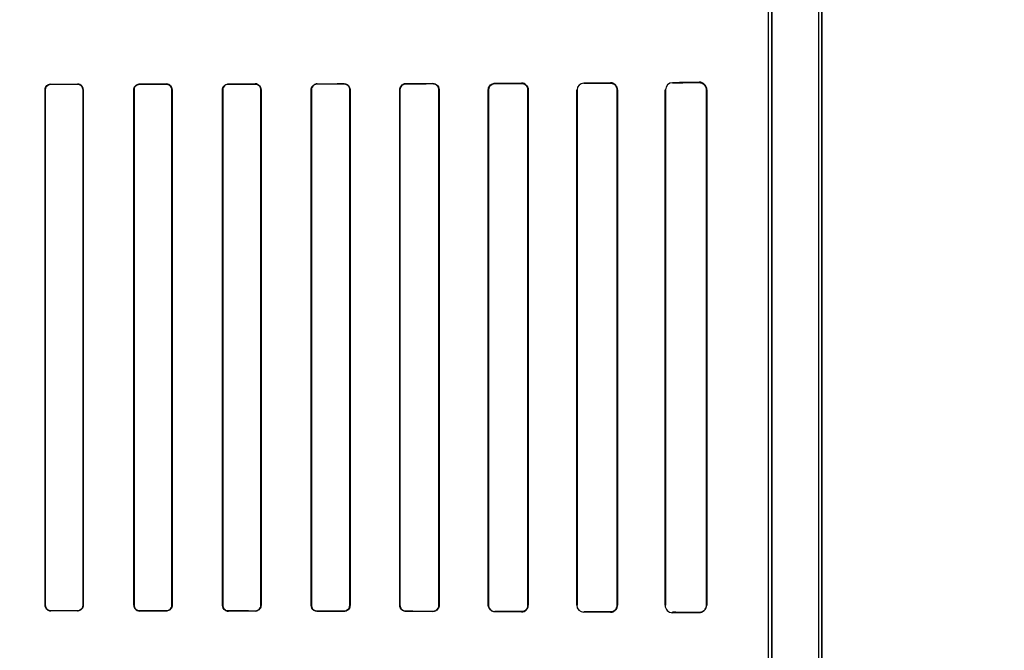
# Model space of a CAD drawing. Header units: millimetres. Extents: x 0 to 297, y 0 to 210.
# Tile 156 of 256: x 56.386 to 56.83, y 158.323 to 158.607. Entities that reach past the tile are written whole.
import ezdxf

# ---------------------------------------------------------------- set-up
doc = ezdxf.new("R2010")
doc.units = ezdxf.units.MM
doc.header["$LTSCALE"] = 16.335
doc.layers.get('0').update_dxf_attribs({"linetype": 'CONTINUOUS'})
for name, color, linetype in [('AXES_REF', 7, 'CONTINUOUS'), ('INTFCLR_1', 7, 'CONTINUOUS'), ('INTFCLR_72935', 7, 'CONTINUOUS')]:
    doc.layers.add(name, color=color, linetype=linetype)

msp = doc.modelspace()

# ---------------------------------------------------------------- linework, layer by layer
at = {"color": 7, "linetype": 'Continuous'}
for radius in [7.75666, 7.756, 7.70633]:
    msp.add_circle((57.5224, 154.5393), radius, dxfattribs=at)
msp.add_arc((57.5224, 154.5393), 7.68, 278.277129, 261.722871, dxfattribs=at)
at = {"layer": 'AXES_REF', "color": 9, "linetype": 'Continuous'}
for radius in [7.07561, 4.74286]:
    msp.add_circle((57.5224, 154.5393), radius, dxfattribs=at)
at = {"layer": 'INTFCLR_1', "color": 6, "linetype": 'Continuous'}
for p, q in [((56.74601, 157.33929), (56.74601, 159.4753)), ((56.74742, 157.33929), (56.74742, 159.47529)), ((56.72342, 157.76521), (56.72342, 158.72936)), ((56.72483, 158.72936), (56.72483, 157.76521)), ((56.3976, 158.34329), (56.3976, 158.57529)), ((56.39768, 158.34329), (56.39768, 158.57529)), ((56.41468, 158.57529), (56.41468, 158.34329)), ((56.41477, 158.57529), (56.41477, 158.34329)), ((56.43756, 158.34329), (56.43756, 158.57529)), ((56.43765, 158.34329), (56.43765, 158.57529)), ((56.45473, 158.57529), (56.45473, 158.34329)), ((56.45481, 158.57529), (56.45481, 158.34329)), ((56.4775, 158.34329), (56.4775, 158.57529)), ((56.47759, 158.34329), (56.47759, 158.57529)), ((56.49478, 158.57529), (56.49478, 158.34329)), ((56.49488, 158.57529), (56.49488, 158.34329)), ((56.51743, 158.34329), (56.51743, 158.57529)), ((56.51753, 158.34329), (56.51753, 158.57529)), ((56.53486, 158.57529), (56.53486, 158.34329)), ((56.53496, 158.57529), (56.53496, 158.34329)), ((56.55734, 158.34329), (56.55734, 158.57529)), ((56.55744, 158.34329), (56.55744, 158.57529)), ((56.57495, 158.57529), (56.57495, 158.34329)), ((56.57506, 158.57529), (56.57506, 158.34329)), ((56.59722, 158.34329), (56.59722, 158.57529)), ((56.59733, 158.34329), (56.59733, 158.57529)), ((56.61508, 158.57529), (56.61508, 158.34329)), ((56.6152, 158.57529), (56.6152, 158.34329)), ((56.63706, 158.34329), (56.63706, 158.57529)), ((56.63719, 158.34329), (56.63719, 158.57529)), ((56.65523, 158.57529), (56.65523, 158.34329)), ((56.65538, 158.57529), (56.65538, 158.34329)), ((56.67684, 158.34329), (56.67684, 158.57529)), ((56.67701, 158.34329), (56.67701, 158.57529)), ((56.69545, 158.57529), (56.69545, 158.34329)), ((56.69565, 158.57529), (56.69565, 158.34329))]:
    msp.add_line(p, q, dxfattribs=at)
at = {"layer": 'INTFCLR_1', "color": 9, "linetype": 'Continuous'}
for p, q in [((56.39768, 158.57529), (56.3976, 158.57529)), ((56.40018, 158.57787), (56.40018, 158.57778)), ((56.41218, 158.57779), (56.41218, 158.57788)), ((56.41477, 158.57529), (56.41468, 158.57529)), ((56.43765, 158.57529), (56.43756, 158.57529)), ((56.44018, 158.57791), (56.44018, 158.57782)), ((56.45218, 158.57783), (56.45218, 158.57792)), ((56.45481, 158.57529), (56.45473, 158.57529)), ((56.47759, 158.57529), (56.4775, 158.57529)), ((56.48018, 158.57796), (56.48018, 158.57787)), ((56.49218, 158.57789), (56.49218, 158.57798)), ((56.49488, 158.57529), (56.49478, 158.57529)), ((56.51753, 158.57529), (56.51743, 158.57529)), ((56.52018, 158.57804), (56.52018, 158.57794)), ((56.53218, 158.57796), (56.53218, 158.57806)), ((56.53496, 158.57529), (56.53486, 158.57529)), ((56.55744, 158.57529), (56.55734, 158.57529)), ((56.56018, 158.57813), (56.56018, 158.57803)), ((56.57218, 158.57806), (56.57218, 158.57817)), ((56.57506, 158.57529), (56.57495, 158.57529)), ((56.59733, 158.57529), (56.59722, 158.57529)), ((56.60018, 158.57825), (56.60018, 158.57814)), ((56.61218, 158.57818), (56.61218, 158.5783)), ((56.6152, 158.57529), (56.61508, 158.57529)), ((56.63719, 158.57529), (56.63706, 158.57529)), ((56.64018, 158.57841), (56.64018, 158.57828)), ((56.65218, 158.57833), (56.65218, 158.57847)), ((56.65538, 158.57529), (56.65523, 158.57529)), ((56.67701, 158.57529), (56.67684, 158.57529)), ((56.68018, 158.57864), (56.68018, 158.57847)), ((56.69218, 158.57854), (56.69218, 158.57873)), ((56.69565, 158.57529), (56.69545, 158.57529)), ((56.3976, 158.34329), (56.39768, 158.34329)), ((56.40018, 158.34079), (56.40018, 158.34071)), ((56.41218, 158.3407), (56.41218, 158.34078)), ((56.41468, 158.34329), (56.41477, 158.34329)), ((56.43756, 158.34329), (56.43765, 158.34329)), ((56.44018, 158.34075), (56.44018, 158.34067)), ((56.45218, 158.34065), (56.45218, 158.34074)), ((56.45473, 158.34329), (56.45481, 158.34329)), ((56.4775, 158.34329), (56.47759, 158.34329)), ((56.48018, 158.3407), (56.48018, 158.34061)), ((56.49218, 158.34059), (56.49218, 158.34068)), ((56.49478, 158.34329), (56.49488, 158.34329)), ((56.51743, 158.34329), (56.51753, 158.34329)), ((56.52018, 158.34063), (56.52018, 158.34054)), ((56.53218, 158.34051), (56.53218, 158.34061)), ((56.53486, 158.34329), (56.53496, 158.34329)), ((56.55734, 158.34329), (56.55744, 158.34329)), ((56.56018, 158.34055), (56.56018, 158.34044)), ((56.57218, 158.34041), (56.57218, 158.34052)), ((56.57495, 158.34329), (56.57506, 158.34329)), ((56.59722, 158.34329), (56.59733, 158.34329)), ((56.60018, 158.34044), (56.60018, 158.34032)), ((56.61218, 158.34028), (56.61218, 158.3404)), ((56.61508, 158.34329), (56.6152, 158.34329)), ((56.63706, 158.34329), (56.63719, 158.34329)), ((56.64018, 158.34029), (56.64018, 158.34016)), ((56.65218, 158.3401), (56.65218, 158.34024)), ((56.65523, 158.34329), (56.65538, 158.34329)), ((56.67684, 158.34329), (56.67701, 158.34329)), ((56.68018, 158.3401), (56.68018, 158.33993)), ((56.69218, 158.33984), (56.69218, 158.34003)), ((56.69545, 158.34329), (56.69565, 158.34329))]:
    msp.add_line(p, q, dxfattribs=at)
at = {"layer": 'INTFCLR_1', "color": 7, "linetype": 'Continuous'}
for points in [[(56.61317, 158.57813), (56.61307, 158.57816), (56.61296, 158.57819), (56.61286, 158.57822), (56.61275, 158.57824), (56.61264, 158.57826), (56.61253, 158.57828), (56.61241, 158.57829), (56.61229, 158.5783), (56.61218, 158.5783)], [(56.65218, 158.57833), (56.65228, 158.57833), (56.65239, 158.57832), (56.65251, 158.57831), (56.65262, 158.5783), (56.65273, 158.57828), (56.65284, 158.57826), (56.65295, 158.57824), (56.65305, 158.57821), (56.65315, 158.57817)], [(56.69218, 158.57854), (56.6923, 158.57854), (56.69242, 158.57853), (56.69253, 158.57852), (56.69265, 158.57851), (56.69275, 158.57849), (56.69286, 158.57847), (56.69296, 158.57845), (56.69306, 158.57842), (56.69316, 158.5784)], [(56.65315, 158.3404), (56.65305, 158.34037), (56.65295, 158.34034), (56.65284, 158.34031), (56.65274, 158.34029), (56.65263, 158.34027), (56.65252, 158.34026), (56.65241, 158.34025), (56.65229, 158.34024), (56.65218, 158.34024)], [(56.69315, 158.34018), (56.69306, 158.34015), (56.69296, 158.34012), (56.69286, 158.3401), (56.69275, 158.34008), (56.69264, 158.34006), (56.69253, 158.34005), (56.69242, 158.34004), (56.6923, 158.34003), (56.69218, 158.34003)]]:
    msp.add_lwpolyline(points, dxfattribs=at)
at = {"layer": 'INTFCLR_1', "color": 6, "linetype": 'Continuous'}
for centre, radius, start, end in [((56.64019, 158.57529), 0.00299, 90.2306, 179.9982), ((56.69221, 158.57529), 0.00345, 0.0106, 90.4957), ((56.61219, 158.34329), 0.00301, 269.7832, 359.9982), ((56.6802, 158.34329), 0.00335, 180.0055, 269.6007)]:
    msp.add_arc(centre, radius, start, end, dxfattribs=at)
for centre, major_axis, start_param, end_param in [((56.30618, 158.57929), (0.41724, 0), -1.343557, -1.313932), ((56.30618, 158.57929), (0.44124, 0), -1.356116, -1.328192), ((56.30618, 158.57929), (0.41724, 0), -1.243846, -1.213314), ((56.30618, 158.57929), (0.44124, 0), -1.262235, -1.233556), ((56.30618, 158.57929), (0.41724, 0), -1.140627, -1.108745), ((56.30618, 158.57929), (0.44124, 0), -1.165445, -1.135656), ((56.30618, 158.57929), (0.41724, 0), -1.032246, -0.998394), ((56.30618, 158.57929), (0.44124, 0), -1.064439, -1.033062), ((56.30618, 158.57929), (0.41724, 0), -0.9163, -0.879521), ((56.30618, 158.57929), (0.44124, 0), -0.9574, -0.923735), ((56.30618, 158.57929), (0.41724, 0), -0.788898, -0.747504), ((56.30618, 158.57929), (0.44124, 0), -0.841558, -0.804464), ((56.30618, 158.57929), (0.41724, 0), -0.642675, -0.593022), ((56.30618, 158.57929), (0.44124, 0), -0.712156, -0.66947), ((56.30618, 158.57929), (0.41724, 0), -0.4593, -0.389436), ((56.30618, 158.57929), (0.44124, 0), -0.559335, -0.505765), ((56.30618, 158.33929), (0.44124, 0), 1.328192, 1.356116), ((56.30618, 158.33929), (0.41724, 0), 1.313932, 1.343557), ((56.30618, 158.33929), (0.44124, 0), 1.233556, 1.262235), ((56.30618, 158.33929), (0.41724, 0), 1.213314, 1.243846), ((56.30618, 158.33929), (0.44124, 0), 1.135656, 1.165445), ((56.30618, 158.33929), (0.41724, 0), 1.108745, 1.140627), ((56.30618, 158.33929), (0.44124, 0), 1.033062, 1.064439), ((56.30618, 158.33929), (0.41724, 0), 0.998394, 1.032246), ((56.30618, 158.33929), (0.44124, 0), 0.923735, 0.9574), ((56.30618, 158.33929), (0.41724, 0), 0.879521, 0.9163), ((56.30618, 158.33929), (0.44124, 0), 0.804464, 0.841558), ((56.30618, 158.33929), (0.41724, 0), 0.747504, 0.788898), ((56.30618, 158.33929), (0.44124, 0), 0.66947, 0.712156), ((56.30618, 158.33929), (0.41724, 0), 0.593022, 0.642675), ((56.30618, 158.33929), (0.44124, 0), 0.505765, 0.559335), ((56.30618, 158.33929), (0.41724, 0), 0.389436, 0.4593)]:
    msp.add_ellipse(centre, major_axis=major_axis, ratio=0.003491, start_param=start_param, end_param=end_param, dxfattribs=at)
for points, knots in [([(56.3976, 158.57529), (56.3976, 158.57578), (56.39797, 158.57712), (56.39936, 158.57787), (56.40018, 158.57787)], [0, 0, 0, 0, 0.377865, 1, 1, 1, 1]), ([(56.39768, 158.57529), (56.39768, 158.57586), (56.39814, 158.57717), (56.39948, 158.57778), (56.40018, 158.57778)], [0, 0, 0, 0, 0.450447, 1, 1, 1, 1]), ([(56.41477, 158.57529), (56.41477, 158.57573), (56.41444, 158.57707), (56.41304, 158.57788), (56.41218, 158.57788)], [0, 0, 0, 0, 0.341445, 1, 1, 1, 1]), ([(56.41218, 158.57779), (56.41267, 158.57779), (56.41397, 158.57742), (56.41468, 158.57607), (56.41468, 158.57529)], [0, 0, 0, 0, 0.385961, 1, 1, 1, 1]), ([(56.43756, 158.57529), (56.43756, 158.57587), (56.43802, 158.57725), (56.43943, 158.57791), (56.44018, 158.57791)], [0, 0, 0, 0, 0.439306, 1, 1, 1, 1]), ([(56.43765, 158.57529), (56.43765, 158.57586), (56.43811, 158.57719), (56.43946, 158.57782), (56.44018, 158.57782)], [0, 0, 0, 0, 0.445822, 1, 1, 1, 1]), ([(56.45218, 158.57792), (56.45264, 158.57792), (56.454, 158.57758), (56.45481, 158.57615), (56.45481, 158.57529)], [0, 0, 0, 0, 0.350516, 1, 1, 1, 1]), ([(56.45218, 158.57783), (56.45268, 158.57783), (56.45401, 158.57745), (56.45473, 158.57608), (56.45473, 158.57529)], [0, 0, 0, 0, 0.39028, 1, 1, 1, 1]), ([(56.4775, 158.57529), (56.4775, 158.57588), (56.47797, 158.57728), (56.4794, 158.57796), (56.48018, 158.57796)], [0, 0, 0, 0, 0.432834, 1, 1, 1, 1]), ([(56.47759, 158.57529), (56.47759, 158.57586), (56.47805, 158.57721), (56.47943, 158.57787), (56.48018, 158.57787)], [0, 0, 0, 0, 0.434514, 1, 1, 1, 1]), ([(56.49218, 158.57798), (56.49266, 158.57798), (56.49406, 158.57763), (56.49488, 158.57617), (56.49488, 158.57529)], [0, 0, 0, 0, 0.356863, 1, 1, 1, 1]), ([(56.49218, 158.57789), (56.4927, 158.57789), (56.49406, 158.57749), (56.49478, 158.57609), (56.49478, 158.57529)], [0, 0, 0, 0, 0.396507, 1, 1, 1, 1]), ([(56.51743, 158.57529), (56.51743, 158.57588), (56.5179, 158.57732), (56.51937, 158.57804), (56.52018, 158.57804)], [0, 0, 0, 0, 0.424164, 1, 1, 1, 1]), ([(56.51753, 158.57529), (56.51753, 158.57586), (56.51798, 158.57725), (56.5194, 158.57794), (56.52018, 158.57794)], [0, 0, 0, 0, 0.426865, 1, 1, 1, 1]), ([(56.53218, 158.57806), (56.53269, 158.57806), (56.53413, 158.57768), (56.53496, 158.57618), (56.53496, 158.57529)], [0, 0, 0, 0, 0.365847, 1, 1, 1, 1]), ([(56.53218, 158.57796), (56.53267, 158.57797), (56.53405, 158.5776), (56.53486, 158.57615), (56.53486, 158.57529)], [0, 0, 0, 0, 0.362579, 1, 1, 1, 1]), ([(56.55734, 158.57529), (56.55734, 158.57588), (56.5578, 158.57737), (56.55933, 158.57813), (56.56018, 158.57813)], [0, 0, 0, 0, 0.412854, 1, 1, 1, 1]), ([(56.55744, 158.57529), (56.55744, 158.57587), (56.55789, 158.5773), (56.55936, 158.57803), (56.56018, 158.57803)], [0, 0, 0, 0, 0.417005, 1, 1, 1, 1]), ([(56.57218, 158.57817), (56.57273, 158.57817), (56.57423, 158.57775), (56.57506, 158.5762), (56.57506, 158.57529)], [0, 0, 0, 0, 0.379371, 1, 1, 1, 1]), ([(56.57218, 158.57806), (56.5727, 158.57806), (56.57414, 158.57767), (56.57495, 158.57617), (56.57495, 158.57529)], [0, 0, 0, 0, 0.373842, 1, 1, 1, 1]), ([(56.59722, 158.57529), (56.59722, 158.57588), (56.59767, 158.57742), (56.59926, 158.57825), (56.60018, 158.57825)], [0, 0, 0, 0, 0.39343, 1, 1, 1, 1]), ([(56.59733, 158.57529), (56.59733, 158.57587), (56.59778, 158.57735), (56.59931, 158.57814), (56.60018, 158.57814)], [0, 0, 0, 0, 0.402384, 1, 1, 1, 1]), ([(56.61218, 158.57818), (56.61276, 158.57818), (56.61426, 158.57774), (56.61508, 158.57618), (56.61508, 158.57529)], [0, 0, 0, 0, 0.39382, 1, 1, 1, 1]), ([(56.3976, 158.34329), (56.3976, 158.34284), (56.39792, 158.34151), (56.39932, 158.34071), (56.40018, 158.34071)], [0, 0, 0, 0, 0.342753, 1, 1, 1, 1]), ([(56.40018, 158.34079), (56.39969, 158.34079), (56.39839, 158.34116), (56.39768, 158.34251), (56.39768, 158.34329)], [0, 0, 0, 0, 0.38478, 1, 1, 1, 1]), ([(56.41477, 158.34329), (56.41477, 158.3427), (56.4143, 158.34134), (56.41291, 158.3407), (56.41218, 158.3407)], [0, 0, 0, 0, 0.442115, 1, 1, 1, 1]), ([(56.41468, 158.34329), (56.41468, 158.34271), (56.41422, 158.34139), (56.41288, 158.34078), (56.41218, 158.34078)], [0, 0, 0, 0, 0.449607, 1, 1, 1, 1]), ([(56.44018, 158.34075), (56.43968, 158.34076), (56.43836, 158.34114), (56.43765, 158.3425), (56.43765, 158.34329)], [0, 0, 0, 0, 0.388492, 1, 1, 1, 1]), ([(56.45473, 158.34329), (56.45473, 158.34272), (56.45427, 158.34138), (56.45291, 158.34074), (56.45218, 158.34074)], [0, 0, 0, 0, 0.438001, 1, 1, 1, 1]), ([(56.45481, 158.34329), (56.45481, 158.3427), (56.45435, 158.34131), (56.45293, 158.34065), (56.45218, 158.34065)], [0, 0, 0, 0, 0.436747, 1, 1, 1, 1]), ([(56.48018, 158.34061), (56.4797, 158.34061), (56.47832, 158.34097), (56.4775, 158.34241), (56.4775, 158.34329)], [0, 0, 0, 0, 0.354298, 1, 1, 1, 1]), ([(56.48018, 158.3407), (56.47966, 158.3407), (56.47832, 158.3411), (56.47759, 158.34249), (56.47759, 158.34329)], [0, 0, 0, 0, 0.393954, 1, 1, 1, 1]), ([(56.49478, 158.34329), (56.49478, 158.34271), (56.49433, 158.34135), (56.49293, 158.34068), (56.49218, 158.34068)], [0, 0, 0, 0, 0.431437, 1, 1, 1, 1]), ([(56.49488, 158.34329), (56.49488, 158.3427), (56.49441, 158.34128), (56.49296, 158.34059), (56.49218, 158.34059)], [0, 0, 0, 0, 0.429291, 1, 1, 1, 1]), ([(56.52018, 158.34054), (56.51967, 158.34054), (56.51825, 158.34092), (56.51743, 158.3424), (56.51743, 158.34329)], [0, 0, 0, 0, 0.361997, 1, 1, 1, 1]), ([(56.52018, 158.34063), (56.51963, 158.34064), (56.51825, 158.34105), (56.51753, 158.34248), (56.51753, 158.34329)], [0, 0, 0, 0, 0.401644, 1, 1, 1, 1]), ([(56.53486, 158.34329), (56.53486, 158.34271), (56.5344, 158.34131), (56.53296, 158.34061), (56.53218, 158.34061)], [0, 0, 0, 0, 0.422805, 1, 1, 1, 1]), ([(56.53496, 158.34329), (56.53496, 158.34269), (56.53449, 158.34124), (56.533, 158.34051), (56.53218, 158.34051)], [0, 0, 0, 0, 0.419413, 1, 1, 1, 1]), ([(56.56018, 158.34044), (56.55964, 158.34044), (56.55817, 158.34085), (56.55734, 158.34238), (56.55734, 158.34329)], [0, 0, 0, 0, 0.373746, 1, 1, 1, 1]), ([(56.56018, 158.34055), (56.55966, 158.34055), (56.55825, 158.34093), (56.55744, 158.34241), (56.55744, 158.34329)], [0, 0, 0, 0, 0.369219, 1, 1, 1, 1]), ([(56.57495, 158.34329), (56.57495, 158.34271), (56.5745, 158.34126), (56.57301, 158.34051), (56.57218, 158.34052)], [0, 0, 0, 0, 0.4116, 1, 1, 1, 1]), ([(56.57506, 158.34329), (56.57506, 158.34269), (56.5746, 158.34119), (56.57305, 158.34041), (56.57218, 158.34041)], [0, 0, 0, 0, 0.405294, 1, 1, 1, 1]), ([(56.60018, 158.34032), (56.59958, 158.34032), (56.59804, 158.34078), (56.59722, 158.34238), (56.59722, 158.34329)], [0, 0, 0, 0, 0.394588, 1, 1, 1, 1]), ([(56.61508, 158.34329), (56.61508, 158.34271), (56.61463, 158.3412), (56.61307, 158.34039), (56.61218, 158.3404)], [0, 0, 0, 0, 0.392608, 1, 1, 1, 1])]:
    msp.add_open_spline(points, degree=3, knots=knots, dxfattribs=at)
at = {"layer": 'INTFCLR_1', "color": 7, "linetype": 'Continuous'}
for points, knots in [([(56.61218, 158.5783), (56.61279, 158.57829), (56.61436, 158.57783), (56.6152, 158.57621), (56.6152, 158.57529)], [0, 0, 0, 0, 0.401573, 1, 1, 1, 1]), ([(56.65218, 158.57833), (56.65275, 158.57832), (56.65382, 158.57803), (56.65495, 158.57684), (56.65524, 158.57582), (56.65523, 158.57529)], [0, 0, 0, 0, 0.362579, 0.663883, 1, 1, 1, 1]), ([(56.65315, 158.57817), (56.65367, 158.578), (56.65476, 158.57728), (56.65523, 158.57599), (56.65523, 158.57529)], [0, 0, 0, 0, 0.432621, 1, 1, 1, 1]), ([(56.69218, 158.57854), (56.69268, 158.57854), (56.69377, 158.57829), (56.69509, 158.57712), (56.69545, 158.57591), (56.69545, 158.57529)], [0, 0, 0, 0, 0.299644, 0.633021, 1, 1, 1, 1]), ([(56.69316, 158.5784), (56.6936, 158.57826), (56.69482, 158.57759), (56.69545, 158.57617), (56.69545, 158.57529)], [0, 0, 0, 0, 0.345302, 1, 1, 1, 1]), ([(56.65523, 158.34329), (56.65523, 158.34276), (56.65496, 158.34174), (56.65383, 158.34055), (56.65276, 158.34025), (56.65218, 158.34024)], [0, 0, 0, 0, 0.33515, 0.63236, 1, 1, 1, 1]), ([(56.69545, 158.34329), (56.69545, 158.34284), (56.69525, 158.3419), (56.69422, 158.3405), (56.69293, 158.34004), (56.69218, 158.34003)], [0, 0, 0, 0, 0.264771, 0.552584, 1, 1, 1, 1])]:
    msp.add_open_spline(points, degree=3, knots=knots, dxfattribs=at)
at = {"layer": 'INTFCLR_72935', "color": 6, "linetype": 'Continuous'}
for p, q in [((56.74601, 157.33929), (56.74601, 159.47531)), ((56.74742, 159.47529), (56.74742, 157.33929)), ((56.72342, 157.76287), (56.72342, 158.7317)), ((56.72483, 157.76144), (56.72483, 158.73313)), ((56.3976, 158.57529), (56.3976, 158.34329)), ((56.39768, 158.57529), (56.39768, 158.34329)), ((56.41468, 158.34329), (56.41468, 158.57529)), ((56.41477, 158.34329), (56.41477, 158.57529)), ((56.43756, 158.57529), (56.43756, 158.34329)), ((56.43765, 158.57529), (56.43765, 158.34329)), ((56.45473, 158.34329), (56.45473, 158.57529)), ((56.45481, 158.34329), (56.45481, 158.57529)), ((56.4775, 158.57529), (56.4775, 158.34329)), ((56.47759, 158.57529), (56.47759, 158.34329)), ((56.49478, 158.34329), (56.49478, 158.57529)), ((56.49488, 158.34329), (56.49488, 158.57529)), ((56.51743, 158.57529), (56.51743, 158.34329)), ((56.51753, 158.57529), (56.51753, 158.34329)), ((56.53486, 158.34329), (56.53486, 158.57529)), ((56.53496, 158.34329), (56.53496, 158.57529)), ((56.55734, 158.57529), (56.55734, 158.34329)), ((56.55744, 158.57529), (56.55744, 158.34329)), ((56.57495, 158.34329), (56.57495, 158.57529)), ((56.57506, 158.34329), (56.57506, 158.57529)), ((56.59722, 158.57529), (56.59722, 158.34329)), ((56.59733, 158.57529), (56.59733, 158.34329)), ((56.61508, 158.34329), (56.61508, 158.57529)), ((56.6152, 158.34329), (56.6152, 158.57529)), ((56.63706, 158.57529), (56.63706, 158.34329)), ((56.63719, 158.57529), (56.63719, 158.34329)), ((56.65523, 158.34329), (56.65523, 158.57529)), ((56.65538, 158.34329), (56.65538, 158.57529)), ((56.67684, 158.57529), (56.67684, 158.34329)), ((56.67701, 158.57529), (56.67701, 158.34329)), ((56.69545, 158.34329), (56.69545, 158.57529)), ((56.69565, 158.34329), (56.69565, 158.57529))]:
    msp.add_line(p, q, dxfattribs=at)
at = {"layer": 'INTFCLR_72935', "color": 9, "linetype": 'Continuous'}
for p, q in [((56.3976, 158.57529), (56.39768, 158.57529)), ((56.40018, 158.57778), (56.40018, 158.57787)), ((56.41218, 158.57788), (56.41218, 158.57779)), ((56.41468, 158.57529), (56.41477, 158.57529)), ((56.43756, 158.57529), (56.43765, 158.57529)), ((56.44018, 158.57782), (56.44018, 158.57791)), ((56.45218, 158.57792), (56.45218, 158.57783)), ((56.45473, 158.57529), (56.45481, 158.57529)), ((56.4775, 158.57529), (56.47759, 158.57529)), ((56.48018, 158.57787), (56.48018, 158.57796)), ((56.49218, 158.57798), (56.49218, 158.57789)), ((56.49478, 158.57529), (56.49488, 158.57529)), ((56.51743, 158.57529), (56.51753, 158.57529)), ((56.52018, 158.57794), (56.52018, 158.57804)), ((56.53218, 158.57806), (56.53218, 158.57796)), ((56.53486, 158.57529), (56.53496, 158.57529)), ((56.55734, 158.57529), (56.55744, 158.57529)), ((56.56018, 158.57803), (56.56018, 158.57813)), ((56.57218, 158.57817), (56.57218, 158.57806)), ((56.57495, 158.57529), (56.57506, 158.57529)), ((56.59722, 158.57529), (56.59733, 158.57529)), ((56.60018, 158.57814), (56.60018, 158.57825)), ((56.61218, 158.5783), (56.61218, 158.57818)), ((56.61508, 158.57529), (56.6152, 158.57529)), ((56.63706, 158.57529), (56.63719, 158.57529)), ((56.64018, 158.57828), (56.64018, 158.57841)), ((56.65218, 158.57847), (56.65218, 158.57833)), ((56.65523, 158.57529), (56.65538, 158.57529)), ((56.67684, 158.57529), (56.67701, 158.57529)), ((56.68018, 158.57847), (56.68018, 158.57864)), ((56.69218, 158.57873), (56.69218, 158.57854)), ((56.69545, 158.57529), (56.69565, 158.57529)), ((56.39768, 158.34329), (56.3976, 158.34329)), ((56.40018, 158.34071), (56.40018, 158.34079)), ((56.41218, 158.34078), (56.41218, 158.3407)), ((56.41477, 158.34329), (56.41468, 158.34329)), ((56.43765, 158.34329), (56.43756, 158.34329)), ((56.44018, 158.34067), (56.44018, 158.34075)), ((56.45218, 158.34074), (56.45218, 158.34065)), ((56.45481, 158.34329), (56.45473, 158.34329)), ((56.47759, 158.34329), (56.4775, 158.34329)), ((56.48018, 158.34061), (56.48018, 158.3407)), ((56.49218, 158.34068), (56.49218, 158.34059)), ((56.49488, 158.34329), (56.49478, 158.34329)), ((56.51753, 158.34329), (56.51743, 158.34329)), ((56.52018, 158.34054), (56.52018, 158.34063)), ((56.53218, 158.34061), (56.53218, 158.34051)), ((56.53496, 158.34329), (56.53486, 158.34329)), ((56.55744, 158.34329), (56.55734, 158.34329)), ((56.56018, 158.34044), (56.56018, 158.34055)), ((56.57218, 158.34052), (56.57218, 158.34041)), ((56.57506, 158.34329), (56.57495, 158.34329)), ((56.59733, 158.34329), (56.59722, 158.34329)), ((56.60018, 158.34032), (56.60018, 158.34044)), ((56.61218, 158.3404), (56.61218, 158.34028)), ((56.6152, 158.34329), (56.61508, 158.34329)), ((56.63719, 158.34329), (56.63706, 158.34329)), ((56.64018, 158.34016), (56.64018, 158.34029)), ((56.65218, 158.34024), (56.65218, 158.3401)), ((56.65538, 158.34329), (56.65523, 158.34329)), ((56.67701, 158.34329), (56.67684, 158.34329)), ((56.68018, 158.33993), (56.68018, 158.3401)), ((56.69218, 158.34003), (56.69218, 158.33984)), ((56.69565, 158.34329), (56.69545, 158.34329))]:
    msp.add_line(p, q, dxfattribs=at)
at = {"layer": 'INTFCLR_72935', "color": 7, "linetype": 'Continuous'}
for points in [[(56.65218, 158.57847), (56.6523, 158.57847), (56.65242, 158.57847), (56.65254, 158.57845), (56.65265, 158.57844), (56.65276, 158.57842), (56.65286, 158.5784), (56.65297, 158.57838), (56.65307, 158.57835), (56.65317, 158.57832)], [(56.65315, 158.57818), (56.65305, 158.57821), (56.65295, 158.57824), (56.65284, 158.57826), (56.65274, 158.57828), (56.65263, 158.5783), (56.65252, 158.57831), (56.65241, 158.57832), (56.65229, 158.57833), (56.65218, 158.57833)], [(56.69315, 158.5784), (56.69306, 158.57842), (56.69296, 158.57845), (56.69286, 158.57847), (56.69275, 158.57849), (56.69264, 158.57851), (56.69253, 158.57852), (56.69242, 158.57853), (56.6923, 158.57854), (56.69218, 158.57854)], [(56.61317, 158.34044), (56.61307, 158.34041), (56.61296, 158.34038), (56.61286, 158.34035), (56.61275, 158.34033), (56.61264, 158.34031), (56.61253, 158.3403), (56.61241, 158.34029), (56.61229, 158.34028), (56.61218, 158.34028)], [(56.65218, 158.34024), (56.65228, 158.34024), (56.65239, 158.34025), (56.65251, 158.34026), (56.65262, 158.34027), (56.65273, 158.34029), (56.65284, 158.34031), (56.65295, 158.34034), (56.65305, 158.34037), (56.65315, 158.3404)], [(56.65317, 158.34025), (56.65307, 158.34022), (56.65297, 158.3402), (56.65287, 158.34017), (56.65276, 158.34015), (56.65265, 158.34013), (56.65254, 158.34012), (56.65242, 158.34011), (56.6523, 158.3401), (56.65218, 158.3401)], [(56.69218, 158.34003), (56.6923, 158.34003), (56.69242, 158.34004), (56.69253, 158.34005), (56.69265, 158.34006), (56.69275, 158.34008), (56.69286, 158.3401), (56.69296, 158.34012), (56.69306, 158.34015), (56.69316, 158.34018)]]:
    msp.add_lwpolyline(points, dxfattribs=at)
at = {"layer": 'INTFCLR_72935', "color": 6, "linetype": 'Continuous'}
for centre, radius, start, end in [((56.61219, 158.57529), 0.00301, 0.0019, 90.2168), ((56.64019, 158.57529), 0.00299, 90.2297, 179.999), ((56.68019, 158.57529), 0.00318, 90.316, 179.9978), ((56.64019, 158.34329), 0.00313, 180.0043, 269.7331), ((56.6802, 158.34329), 0.00335, 180.0055, 269.6007)]:
    msp.add_arc(centre, radius, start, end, dxfattribs=at)
for centre, major_axis, start_param, end_param in [((56.30618, 158.57929), (0.41724, 0), -1.343557, -1.313932), ((56.30618, 158.57929), (0.44124, 0), -1.356116, -1.328192), ((56.30618, 158.57929), (0.41724, 0), -1.243846, -1.213314), ((56.30618, 158.57929), (0.44124, 0), -1.262235, -1.233556), ((56.30618, 158.57929), (0.41724, 0), -1.140627, -1.108745), ((56.30618, 158.57929), (0.44124, 0), -1.165445, -1.135656), ((56.30618, 158.57929), (0.41724, 0), -1.032246, -0.998394), ((56.30618, 158.57929), (0.44124, 0), -1.064439, -1.033062), ((56.30618, 158.57929), (0.41724, 0), -0.9163, -0.879521), ((56.30618, 158.57929), (0.44124, 0), -0.9574, -0.923735), ((56.30618, 158.57929), (0.41724, 0), -0.788898, -0.747504), ((56.30618, 158.57929), (0.44124, 0), -0.841558, -0.804464), ((56.30618, 158.57929), (0.41724, 0), -0.642675, -0.593022), ((56.30618, 158.57929), (0.44124, 0), -0.712156, -0.66947), ((56.30618, 158.57929), (0.41724, 0), -0.4593, -0.389436), ((56.30618, 158.57929), (0.44124, 0), -0.559335, -0.505765), ((56.30618, 158.33929), (0.44124, 0), 1.328192, 1.356116), ((56.30618, 158.33929), (0.41724, 0), 1.313932, 1.343557), ((56.30618, 158.33929), (0.44124, 0), 1.233556, 1.262235), ((56.30618, 158.33929), (0.41724, 0), 1.213314, 1.243846), ((56.30618, 158.33929), (0.44124, 0), 1.135656, 1.165445), ((56.30618, 158.33929), (0.41724, 0), 1.108745, 1.140627), ((56.30618, 158.33929), (0.44124, 0), 1.033062, 1.064439), ((56.30618, 158.33929), (0.41724, 0), 0.998394, 1.032246), ((56.30618, 158.33929), (0.44124, 0), 0.923735, 0.9574), ((56.30618, 158.33929), (0.41724, 0), 0.879521, 0.9163), ((56.30618, 158.33929), (0.44124, 0), 0.804464, 0.841558), ((56.30618, 158.33929), (0.41724, 0), 0.747504, 0.788898), ((56.30618, 158.33929), (0.44124, 0), 0.66947, 0.712156), ((56.30618, 158.33929), (0.41724, 0), 0.593022, 0.642675), ((56.30618, 158.33929), (0.44124, 0), 0.505765, 0.559335), ((56.30618, 158.33929), (0.41724, 0), 0.389436, 0.4593)]:
    msp.add_ellipse(centre, major_axis=major_axis, ratio=0.003491, start_param=start_param, end_param=end_param, dxfattribs=at)
for points, knots in [([(56.3976, 158.57529), (56.3976, 158.57588), (56.39807, 158.57724), (56.39945, 158.57787), (56.40018, 158.57787)], [0, 0, 0, 0, 0.449916, 1, 1, 1, 1]), ([(56.40018, 158.57778), (56.39968, 158.57778), (56.39839, 158.57741), (56.39768, 158.57606), (56.39768, 158.57529)], [0, 0, 0, 0, 0.38908, 1, 1, 1, 1]), ([(56.41477, 158.57529), (56.41477, 158.57587), (56.4143, 158.57723), (56.41291, 158.57788), (56.41218, 158.57788)], [0, 0, 0, 0, 0.442114, 1, 1, 1, 1]), ([(56.41468, 158.57529), (56.41468, 158.57586), (56.41422, 158.57718), (56.41288, 158.57779), (56.41218, 158.57779)], [0, 0, 0, 0, 0.449607, 1, 1, 1, 1]), ([(56.43756, 158.57529), (56.43756, 158.57588), (56.43803, 158.57726), (56.43943, 158.57791), (56.44018, 158.57791)], [0, 0, 0, 0, 0.444674, 1, 1, 1, 1]), ([(56.44018, 158.57782), (56.43967, 158.57782), (56.43835, 158.57743), (56.43765, 158.57607), (56.43765, 158.57529)], [0, 0, 0, 0, 0.393494, 1, 1, 1, 1]), ([(56.45481, 158.57529), (56.45481, 158.57587), (56.45435, 158.57726), (56.45293, 158.57792), (56.45218, 158.57792)], [0, 0, 0, 0, 0.436745, 1, 1, 1, 1]), ([(56.45473, 158.57529), (56.45473, 158.57586), (56.45427, 158.5772), (56.4529, 158.57783), (56.45218, 158.57783)], [0, 0, 0, 0, 0.443691, 1, 1, 1, 1]), ([(56.4775, 158.57529), (56.4775, 158.57588), (56.47797, 158.57729), (56.47941, 158.57796), (56.48018, 158.57796)], [0, 0, 0, 0, 0.43647, 1, 1, 1, 1]), ([(56.48018, 158.57787), (56.47965, 158.57787), (56.4783, 158.57746), (56.47759, 158.57607), (56.47759, 158.57529)], [0, 0, 0, 0, 0.400765, 1, 1, 1, 1]), ([(56.49488, 158.57529), (56.49488, 158.57588), (56.49441, 158.57729), (56.49296, 158.57798), (56.49218, 158.57798)], [0, 0, 0, 0, 0.429291, 1, 1, 1, 1]), ([(56.49478, 158.57529), (56.49478, 158.57587), (56.49432, 158.57724), (56.49292, 158.57789), (56.49218, 158.57789)], [0, 0, 0, 0, 0.436653, 1, 1, 1, 1]), ([(56.51743, 158.57529), (56.51743, 158.57588), (56.5179, 158.57732), (56.51937, 158.57804), (56.52018, 158.57804)], [0, 0, 0, 0, 0.425926, 1, 1, 1, 1]), ([(56.52018, 158.57794), (56.51962, 158.57794), (56.51824, 158.57751), (56.51753, 158.57608), (56.51753, 158.57529)], [0, 0, 0, 0, 0.409084, 1, 1, 1, 1]), ([(56.53218, 158.57806), (56.53271, 158.57806), (56.53415, 158.57767), (56.53496, 158.57617), (56.53496, 158.57529)], [0, 0, 0, 0, 0.376214, 1, 1, 1, 1]), ([(56.53486, 158.57529), (56.53486, 158.57587), (56.5344, 158.57728), (56.53296, 158.57797), (56.53218, 158.57796)], [0, 0, 0, 0, 0.426616, 1, 1, 1, 1]), ([(56.55734, 158.57529), (56.55734, 158.57588), (56.5578, 158.57737), (56.55933, 158.57813), (56.56018, 158.57813)], [0, 0, 0, 0, 0.411614, 1, 1, 1, 1]), ([(56.56018, 158.57803), (56.55965, 158.57803), (56.55823, 158.57763), (56.55744, 158.57615), (56.55744, 158.57529)], [0, 0, 0, 0, 0.378712, 1, 1, 1, 1]), ([(56.57218, 158.57817), (56.57274, 158.57817), (56.57424, 158.57774), (56.57506, 158.57618), (56.57506, 158.57529)], [0, 0, 0, 0, 0.387522, 1, 1, 1, 1]), ([(56.57495, 158.57529), (56.57495, 158.57587), (56.5745, 158.57732), (56.57301, 158.57806), (56.57218, 158.57806)], [0, 0, 0, 0, 0.411738, 1, 1, 1, 1]), ([(56.59722, 158.57529), (56.59722, 158.57588), (56.59767, 158.57742), (56.59926, 158.57825), (56.60018, 158.57825)], [0, 0, 0, 0, 0.391624, 1, 1, 1, 1]), ([(56.60018, 158.57814), (56.59961, 158.57814), (56.59813, 158.5777), (56.59733, 158.57617), (56.59733, 158.57529)], [0, 0, 0, 0, 0.393004, 1, 1, 1, 1]), ([(56.61508, 158.57529), (56.61508, 158.57586), (56.61463, 158.57737), (56.61307, 158.57818), (56.61218, 158.57818)], [0, 0, 0, 0, 0.392511, 1, 1, 1, 1]), ([(56.40018, 158.34071), (56.39967, 158.34071), (56.39832, 158.3411), (56.3976, 158.34249), (56.3976, 158.34329)], [0, 0, 0, 0, 0.389513, 1, 1, 1, 1]), ([(56.39768, 158.34329), (56.39768, 158.34271), (56.39814, 158.3414), (56.39948, 158.34079), (56.40018, 158.34079)], [0, 0, 0, 0, 0.450447, 1, 1, 1, 1]), ([(56.41218, 158.34078), (56.41268, 158.34078), (56.41398, 158.34116), (56.41468, 158.34251), (56.41468, 158.34329)], [0, 0, 0, 0, 0.393269, 1, 1, 1, 1]), ([(56.41477, 158.34329), (56.41477, 158.34269), (56.41429, 158.34133), (56.4129, 158.3407), (56.41218, 158.3407)], [0, 0, 0, 0, 0.448932, 1, 1, 1, 1]), ([(56.43756, 158.34329), (56.43756, 158.3427), (56.43802, 158.34132), (56.43943, 158.34067), (56.44018, 158.34067)], [0, 0, 0, 0, 0.439305, 1, 1, 1, 1]), ([(56.43765, 158.34329), (56.43765, 158.34271), (56.43811, 158.34138), (56.43946, 158.34076), (56.44018, 158.34075)], [0, 0, 0, 0, 0.445822, 1, 1, 1, 1]), ([(56.45218, 158.34074), (56.45269, 158.34074), (56.45402, 158.34113), (56.45473, 158.34251), (56.45473, 158.34329)], [0, 0, 0, 0, 0.397667, 1, 1, 1, 1]), ([(56.45481, 158.34329), (56.45481, 158.34269), (56.45434, 158.3413), (56.45292, 158.34065), (56.45218, 158.34065)], [0, 0, 0, 0, 0.443145, 1, 1, 1, 1]), ([(56.4775, 158.34329), (56.4775, 158.3427), (56.47797, 158.34129), (56.4794, 158.34061), (56.48018, 158.34061)], [0, 0, 0, 0, 0.432833, 1, 1, 1, 1]), ([(56.47759, 158.34329), (56.47759, 158.34271), (56.47805, 158.34135), (56.47944, 158.3407), (56.48018, 158.3407)], [0, 0, 0, 0, 0.438506, 1, 1, 1, 1]), ([(56.49218, 158.34068), (56.49271, 158.34068), (56.49407, 158.34109), (56.49478, 158.3425), (56.49478, 158.34329)], [0, 0, 0, 0, 0.404563, 1, 1, 1, 1]), ([(56.49488, 158.34329), (56.49488, 158.34269), (56.4944, 158.34127), (56.49295, 158.34059), (56.49218, 158.34059)], [0, 0, 0, 0, 0.434167, 1, 1, 1, 1]), ([(56.52018, 158.34054), (56.51966, 158.34054), (56.51824, 158.34093), (56.51743, 158.34241), (56.51743, 158.34329)], [0, 0, 0, 0, 0.370654, 1, 1, 1, 1]), ([(56.51753, 158.34329), (56.51753, 158.34271), (56.51798, 158.34132), (56.51941, 158.34064), (56.52018, 158.34063)], [0, 0, 0, 0, 0.429388, 1, 1, 1, 1]), ([(56.53218, 158.34061), (56.53267, 158.34061), (56.53405, 158.34097), (56.53486, 158.34242), (56.53486, 158.34329)], [0, 0, 0, 0, 0.362578, 1, 1, 1, 1]), ([(56.53496, 158.34329), (56.53496, 158.34269), (56.53449, 158.34123), (56.53299, 158.34051), (56.53218, 158.34051)], [0, 0, 0, 0, 0.422387, 1, 1, 1, 1]), ([(56.56018, 158.34044), (56.55962, 158.34044), (56.55815, 158.34087), (56.55734, 158.3424), (56.55734, 158.34329)], [0, 0, 0, 0, 0.383063, 1, 1, 1, 1]), ([(56.55744, 158.34329), (56.55744, 158.34271), (56.55789, 158.34127), (56.55936, 158.34055), (56.56018, 158.34055)], [0, 0, 0, 0, 0.417183, 1, 1, 1, 1]), ([(56.57218, 158.34052), (56.57272, 158.34051), (56.57416, 158.34092), (56.57495, 158.34242), (56.57495, 158.34329)], [0, 0, 0, 0, 0.383513, 1, 1, 1, 1]), ([(56.57506, 158.34329), (56.57506, 158.34269), (56.5746, 158.34119), (56.57305, 158.34041), (56.57218, 158.34041)], [0, 0, 0, 0, 0.404898, 1, 1, 1, 1]), ([(56.60018, 158.34032), (56.59957, 158.34032), (56.59803, 158.34079), (56.59722, 158.34238), (56.59722, 158.34329)], [0, 0, 0, 0, 0.400719, 1, 1, 1, 1]), ([(56.59733, 158.34329), (56.59733, 158.34271), (56.59778, 158.34122), (56.59931, 158.34044), (56.60018, 158.34044)], [0, 0, 0, 0, 0.400302, 1, 1, 1, 1]), ([(56.61218, 158.3404), (56.61276, 158.34039), (56.61427, 158.34084), (56.61508, 158.3424), (56.61508, 158.34329)], [0, 0, 0, 0, 0.398583, 1, 1, 1, 1])]:
    msp.add_open_spline(points, degree=3, knots=knots, dxfattribs=at)
at = {"layer": 'INTFCLR_72935', "color": 7, "linetype": 'Continuous'}
for points, knots in [([(56.65538, 158.57529), (56.65538, 158.57579), (56.65511, 158.57691), (56.6539, 158.57817), (56.65273, 158.57847), (56.65218, 158.57847)], [0, 0, 0, 0, 0.305296, 0.664698, 1, 1, 1, 1]), ([(56.65523, 158.57529), (56.65523, 158.57582), (56.65496, 158.57683), (56.65383, 158.57802), (56.65276, 158.57832), (56.65218, 158.57833)], [0, 0, 0, 0, 0.335151, 0.632361, 1, 1, 1, 1]), ([(56.65523, 158.57529), (56.65523, 158.57584), (56.65489, 158.57711), (56.65381, 158.57796), (56.65315, 158.57818)], [0, 0, 0, 0, 0.441846, 1, 1, 1, 1]), ([(56.69545, 158.57529), (56.69545, 158.57584), (56.69516, 158.57693), (56.69397, 158.5782), (56.6928, 158.57854), (56.69218, 158.57854)], [0, 0, 0, 0, 0.328956, 0.62878, 1, 1, 1, 1]), ([(56.69545, 158.57529), (56.69545, 158.57584), (56.6951, 158.57721), (56.69392, 158.57816), (56.69315, 158.5784)], [0, 0, 0, 0, 0.408559, 1, 1, 1, 1]), ([(56.61218, 158.34028), (56.61279, 158.34028), (56.61436, 158.34074), (56.6152, 158.34237), (56.6152, 158.34329)], [0, 0, 0, 0, 0.401574, 1, 1, 1, 1]), ([(56.65218, 158.34024), (56.65275, 158.34025), (56.65382, 158.34055), (56.65495, 158.34173), (56.65524, 158.34276), (56.65523, 158.34329)], [0, 0, 0, 0, 0.362578, 0.663882, 1, 1, 1, 1]), ([(56.65218, 158.3401), (56.65272, 158.34011), (56.65374, 158.34036), (56.65501, 158.34149), (56.65538, 158.34264), (56.65538, 158.34329)], [0, 0, 0, 0, 0.329149, 0.605902, 1, 1, 1, 1]), ([(56.69218, 158.34003), (56.69268, 158.34004), (56.69377, 158.34028), (56.69509, 158.34146), (56.69545, 158.34267), (56.69545, 158.34329)], [0, 0, 0, 0, 0.299643, 0.633021, 1, 1, 1, 1])]:
    msp.add_open_spline(points, degree=3, knots=knots, dxfattribs=at)

doc.saveas('drawing.dxf')
